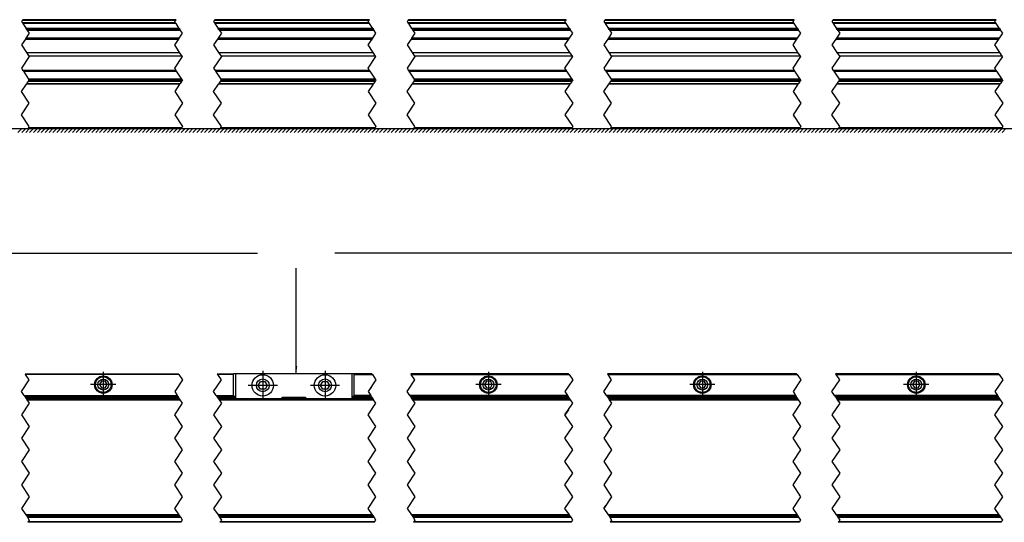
# Model space of a CAD drawing. Header units: inches. Extents: x -381 to 2960, y -418 to 176.
# Tile 14 of 21: x 38 to 291, y -136 to -7. Entities that reach past the tile are written whole.
import ezdxf

# ---------------------------------------------------------------- set-up
doc = ezdxf.new("R2010")
doc.units = ezdxf.units.IN
doc.linetypes.add('DOT_CENTER', pattern=[14, 12, -1, 0, -1])
doc.layers.add('1', color=7, linetype='Continuous')
doc.dimstyles.get("Standard").update_dxf_attribs({"dimtxt": 0.18, "dimasz": 0.18, "dimexe": 0.18, "dimexo": 0.0625, "dimgap": 0.09, "dimtad": 0, "dimtih": 1, "dimtoh": 1, "dimdec": 4, "dimzin": 0, "dimdsep": 46, "dimtxsty": 'Standard', "dimcen": 0.09, "dimadec": 0, "dimazin": 0, "dimtfac": 1, "dimtdec": 4, "dimtofl": 0, "dimtmove": 0, "dimatfit": 3, "dimfxl": 1, "dimtolj": 1, "dimtzin": 0, "dimarcsym": 0})

# ---------------------------------------------------------------- blocks, each defined once
blk = doc.blocks.new('SOPORTE_SV_2040__2', base_point=(-224.5, -34.89))
at = {"color": 2, "linetype": 'DOT_CENTER'}
for p, q in [((39.37, -23.31), (39.75, -22.74)), ((39.76, -22.72), (39.75, -22.74)), ((79.14, -22.74), (78.76, -23.31)), ((79.14, -22.74), (79.15, -22.72)), ((88.76, -23.31), (89.14, -22.74)), ((89.15, -22.72), (89.14, -22.74)), ((128.88, -22.74), (128.5, -23.31)), ((128.88, -22.74), (128.89, -22.72)), ((138.5, -23.31), (138.88, -22.74)), ((138.89, -22.72), (138.88, -22.74)), ((179.47, -22.74), (179.09, -23.31)), ((179.47, -22.74), (179.48, -22.72)), ((189.09, -23.31), (189.47, -22.74)), ((189.48, -22.72), (189.47, -22.74)), ((238.08, -22.74), (237.7, -23.31)), ((238.08, -22.74), (238.09, -22.72)), ((247.7, -23.31), (248.08, -22.74)), ((248.09, -22.72), (248.08, -22.74)), ((289.99, -22.74), (289.61, -23.31)), ((289.99, -22.74), (290, -22.72)), ((37.97, -25.39), (39.24, -23.49)), ((39.37, -23.31), (39.24, -23.49)), ((78.63, -23.49), (77.36, -25.39)), ((78.63, -23.49), (78.76, -23.31)), ((87.36, -25.39), (88.63, -23.49)), ((88.76, -23.31), (88.63, -23.49)), ((128.37, -23.49), (127.1, -25.39)), ((128.37, -23.49), (128.5, -23.31)), ((137.1, -25.39), (138.37, -23.49)), ((138.5, -23.31), (138.37, -23.49)), ((178.96, -23.49), (177.69, -25.39)), ((178.96, -23.49), (179.09, -23.31)), ((187.69, -25.39), (188.96, -23.49)), ((189.09, -23.31), (188.96, -23.49)), ((237.58, -23.49), (236.31, -25.39)), ((237.58, -23.49), (237.7, -23.31)), ((246.31, -25.39), (247.58, -23.49)), ((247.7, -23.31), (247.58, -23.49)), ((289.48, -23.49), (288.21, -25.39)), ((289.48, -23.49), (289.61, -23.31)), ((39.97, -28.39), (37.97, -25.39)), ((77.36, -25.39), (79.36, -28.39)), ((89.36, -28.39), (87.36, -25.39)), ((127.1, -25.39), (129.1, -28.39)), ((139.1, -28.39), (137.1, -25.39)), ((177.69, -25.39), (179.69, -28.39)), ((189.69, -28.39), (187.69, -25.39)), ((236.31, -25.39), (238.31, -28.39)), ((248.31, -28.39), (246.31, -25.39)), ((288.21, -25.39), (290.21, -28.39)), ((37.97, -31.39), (39.97, -28.39)), ((79.36, -28.39), (77.36, -31.39)), ((87.36, -31.39), (89.36, -28.39)), ((129.1, -28.39), (127.1, -31.39)), ((137.1, -31.39), (139.1, -28.39)), ((179.69, -28.39), (177.69, -31.39)), ((187.69, -31.39), (189.69, -28.39)), ((238.31, -28.39), (236.31, -31.39)), ((246.31, -31.39), (248.31, -28.39)), ((290.21, -28.39), (288.21, -31.39)), ((39.97, -34.39), (37.97, -31.39)), ((77.36, -31.39), (77.7, -31.89)), ((77.36, -31.39), (79.36, -34.39)), ((89.36, -34.39), (87.36, -31.39)), ((127.1, -31.39), (129.1, -34.39)), ((127.1, -31.39), (127.26, -31.64)), ((127.26, -31.64), (127.31, -31.7)), ((139.1, -34.39), (137.1, -31.39)), ((177.69, -31.39), (179.69, -34.39)), ((177.69, -31.39), (178.03, -31.89)), ((189.69, -34.39), (187.69, -31.39)), ((236.31, -31.39), (238.31, -34.39)), ((236.31, -31.39), (236.64, -31.89)), ((248.31, -34.39), (246.31, -31.39)), ((288.21, -31.39), (290.21, -34.39)), ((39.77, -34.69), (39.64, -34.89)), ((39.77, -34.69), (39.97, -34.39)), ((79.03, -34.89), (79.16, -34.69)), ((79.36, -34.39), (79.16, -34.69)), ((89.16, -34.69), (89.03, -34.89)), ((89.16, -34.69), (89.36, -34.39)), ((128.77, -34.89), (128.9, -34.69)), ((129.1, -34.39), (128.9, -34.69)), ((138.9, -34.69), (138.77, -34.89)), ((138.9, -34.69), (139.1, -34.39)), ((179.36, -34.89), (179.49, -34.69)), ((179.69, -34.39), (179.49, -34.69)), ((189.49, -34.69), (189.36, -34.89)), ((189.49, -34.69), (189.69, -34.39)), ((237.98, -34.89), (238.11, -34.69)), ((238.31, -34.39), (238.11, -34.69)), ((248.11, -34.69), (247.98, -34.89)), ((248.11, -34.69), (248.31, -34.39)), ((289.88, -34.89), (290.01, -34.69)), ((290.21, -34.39), (290.01, -34.69))]:
    blk.add_line(p, q, dxfattribs=at)
at = {"color": 7, "linetype": 'Continuous'}
for p, q in [((79.14, -22.74), (39.75, -22.74)), ((79.15, -22.72), (39.76, -22.72)), ((128.88, -22.74), (89.14, -22.74)), ((128.89, -22.72), (89.15, -22.72)), ((179.47, -22.74), (138.88, -22.74)), ((179.48, -22.72), (138.89, -22.72)), ((238.08, -22.74), (189.47, -22.74)), ((238.09, -22.72), (189.48, -22.72)), ((289.99, -22.74), (248.08, -22.74)), ((290, -22.72), (248.09, -22.72)), ((78.63, -23.49), (39.24, -23.49)), ((39.37, -23.31), (78.76, -23.31)), ((128.37, -23.49), (88.63, -23.49)), ((88.76, -23.31), (128.5, -23.31)), ((178.96, -23.49), (138.37, -23.49)), ((138.5, -23.31), (179.09, -23.31)), ((237.58, -23.49), (188.96, -23.49)), ((189.09, -23.31), (237.7, -23.31)), ((289.48, -23.49), (247.58, -23.49)), ((247.7, -23.31), (289.61, -23.31)), ((79.03, -34.89), (39.64, -34.89)), ((79.16, -34.69), (39.77, -34.69)), ((128.77, -34.89), (89.03, -34.89)), ((128.9, -34.69), (89.16, -34.69)), ((179.36, -34.89), (138.77, -34.89)), ((179.49, -34.69), (138.9, -34.69)), ((237.98, -34.89), (189.36, -34.89)), ((238.11, -34.69), (189.49, -34.69)), ((289.88, -34.89), (247.98, -34.89)), ((290.01, -34.69), (248.11, -34.69))]:
    blk.add_line(p, q, dxfattribs=at)
blk = doc.blocks.new('PERFIL_SV_2040__3', base_point=(-228, -24.64))
at = {"color": 2, "linetype": 'DOT_CENTER'}
for p, q in [((38.24, -6.99), (37.97, -7.39)), ((37.97, -7.39), (38.19, -7.72)), ((38.31, -6.89), (38.24, -6.99)), ((77.36, -7.39), (77.63, -6.99)), ((77.58, -7.72), (77.36, -7.39)), ((77.63, -6.99), (77.7, -6.89)), ((87.63, -6.99), (87.36, -7.39)), ((87.36, -7.39), (87.58, -7.72)), ((87.7, -6.89), (87.63, -6.99)), ((127.1, -7.39), (127.37, -6.99)), ((127.32, -7.72), (127.1, -7.39)), ((127.37, -6.99), (127.44, -6.89)), ((137.37, -6.99), (137.1, -7.39)), ((137.1, -7.39), (137.32, -7.72)), ((137.44, -6.89), (137.37, -6.99)), ((177.69, -7.39), (177.96, -6.99)), ((177.91, -7.72), (177.69, -7.39)), ((177.96, -6.99), (178.03, -6.89)), ((187.96, -6.99), (187.69, -7.39)), ((187.69, -7.39), (187.91, -7.72)), ((188.03, -6.89), (187.96, -6.99)), ((236.31, -7.39), (236.58, -6.99)), ((236.52, -7.72), (236.31, -7.39)), ((236.58, -6.99), (236.64, -6.89)), ((246.58, -6.99), (246.31, -7.39)), ((246.31, -7.39), (246.52, -7.72)), ((246.64, -6.89), (246.58, -6.99)), ((288.21, -7.39), (288.48, -6.99)), ((288.43, -7.72), (288.21, -7.39)), ((288.48, -6.99), (288.55, -6.89)), ((38.19, -7.72), (38.31, -7.9)), ((38.31, -7.9), (39.14, -9.15)), ((39.33, -9.44), (39.14, -9.15)), ((39.33, -9.44), (39.47, -9.64)), ((39.47, -9.64), (39.97, -10.39)), ((77.7, -7.9), (77.58, -7.72)), ((78.53, -9.15), (77.7, -7.9)), ((78.53, -9.15), (78.72, -9.44)), ((78.86, -9.64), (78.72, -9.44)), ((79.36, -10.39), (78.86, -9.64)), ((87.58, -7.72), (87.7, -7.9)), ((87.7, -7.9), (88.53, -9.15)), ((88.72, -9.44), (88.53, -9.15)), ((88.72, -9.44), (88.86, -9.64)), ((88.86, -9.64), (89.36, -10.39)), ((127.44, -7.9), (127.32, -7.72)), ((128.27, -9.15), (127.44, -7.9)), ((128.27, -9.15), (128.46, -9.44)), ((128.6, -9.64), (128.46, -9.44)), ((129.1, -10.39), (128.6, -9.64)), ((137.32, -7.72), (137.44, -7.9)), ((137.44, -7.9), (138.27, -9.15)), ((138.46, -9.44), (138.27, -9.15)), ((138.46, -9.44), (138.6, -9.64)), ((138.6, -9.64), (139.1, -10.39)), ((178.03, -7.9), (177.91, -7.72)), ((178.87, -9.15), (178.03, -7.9)), ((178.87, -9.15), (179.06, -9.44)), ((179.19, -9.64), (179.06, -9.44)), ((179.69, -10.39), (179.19, -9.64)), ((187.91, -7.72), (188.03, -7.9)), ((188.03, -7.9), (188.87, -9.15)), ((189.06, -9.44), (188.87, -9.15)), ((189.06, -9.44), (189.19, -9.64)), ((189.19, -9.64), (189.69, -10.39)), ((236.65, -7.9), (236.52, -7.72)), ((237.48, -9.15), (236.65, -7.9)), ((237.48, -9.15), (237.67, -9.44)), ((237.8, -9.64), (237.67, -9.44)), ((238.31, -10.39), (237.8, -9.64)), ((246.52, -7.72), (246.65, -7.9)), ((246.65, -7.9), (247.48, -9.15)), ((247.67, -9.44), (247.48, -9.15)), ((247.67, -9.44), (247.8, -9.64)), ((247.8, -9.64), (248.31, -10.39)), ((288.55, -7.9), (288.43, -7.72)), ((289.39, -9.15), (288.55, -7.9)), ((289.39, -9.15), (289.58, -9.44)), ((289.71, -9.64), (289.58, -9.44)), ((290.21, -10.39), (289.71, -9.64)), ((39, -11.86), (37.97, -13.39)), ((39.13, -11.66), (39, -11.86)), ((39.97, -10.39), (39.13, -11.66)), ((77.36, -13.39), (78.38, -11.86)), ((78.38, -11.86), (78.52, -11.66)), ((78.52, -11.66), (79.36, -10.39)), ((88.38, -11.86), (87.36, -13.39)), ((88.52, -11.66), (88.38, -11.86)), ((89.36, -10.39), (88.52, -11.66)), ((127.1, -13.39), (128.13, -11.86)), ((128.13, -11.86), (128.26, -11.66)), ((128.26, -11.66), (129.1, -10.39)), ((138.13, -11.86), (137.1, -13.39)), ((138.26, -11.66), (138.13, -11.86)), ((139.1, -10.39), (138.26, -11.66)), ((177.69, -13.39), (178.72, -11.86)), ((178.72, -11.86), (178.85, -11.66)), ((178.85, -11.66), (179.69, -10.39)), ((188.72, -11.86), (187.69, -13.39)), ((188.85, -11.66), (188.72, -11.86)), ((189.69, -10.39), (188.85, -11.66)), ((236.31, -13.39), (237.33, -11.86)), ((237.33, -11.86), (237.46, -11.66)), ((237.46, -11.66), (238.31, -10.39)), ((247.33, -11.86), (246.31, -13.39)), ((247.46, -11.66), (247.33, -11.86)), ((248.31, -10.39), (247.46, -11.66)), ((288.21, -13.39), (289.24, -11.86)), ((289.24, -11.86), (289.37, -11.66)), ((289.37, -11.66), (290.21, -10.39)), ((37.97, -13.39), (39.24, -15.29)), ((78.63, -15.29), (77.36, -13.39)), ((87.36, -13.39), (88.63, -15.29)), ((128.37, -15.29), (127.1, -13.39)), ((137.1, -13.39), (138.37, -15.29)), ((178.96, -15.29), (177.69, -13.39)), ((187.69, -13.39), (188.96, -15.29)), ((237.57, -15.29), (236.31, -13.39)), ((246.31, -13.39), (247.57, -15.29)), ((289.48, -15.29), (288.21, -13.39)), ((39.97, -16.39), (37.97, -19.39)), ((39.24, -15.29), (39.88, -16.26)), ((39.88, -16.26), (39.97, -16.39)), ((77.36, -19.39), (79.36, -16.39)), ((79.27, -16.26), (78.63, -15.29)), ((79.36, -16.39), (79.27, -16.26)), ((89.36, -16.39), (87.36, -19.39)), ((88.63, -15.29), (89.27, -16.26)), ((89.27, -16.26), (89.36, -16.39)), ((127.1, -19.39), (129.1, -16.39)), ((129.01, -16.26), (128.37, -15.29)), ((129.1, -16.39), (129.01, -16.26)), ((139.1, -16.39), (137.1, -19.39)), ((138.37, -15.29), (139.01, -16.26)), ((139.01, -16.26), (139.1, -16.39)), ((177.69, -19.39), (179.69, -16.39)), ((179.6, -16.26), (178.96, -15.29)), ((179.69, -16.39), (179.6, -16.26)), ((189.69, -16.39), (187.69, -19.39)), ((188.96, -15.29), (189.6, -16.26)), ((189.6, -16.26), (189.69, -16.39)), ((236.31, -19.39), (238.31, -16.39)), ((238.22, -16.26), (237.57, -15.29)), ((238.31, -16.39), (238.22, -16.26)), ((248.31, -16.39), (246.31, -19.39)), ((247.57, -15.29), (248.22, -16.26)), ((248.22, -16.26), (248.31, -16.39)), ((288.21, -19.39), (290.21, -16.39)), ((290.12, -16.26), (289.48, -15.29)), ((290.21, -16.39), (290.12, -16.26)), ((37.97, -19.39), (38.33, -19.93)), ((38.33, -19.93), (38.46, -20.13)), ((38.46, -20.13), (39.81, -22.15)), ((77.72, -19.93), (77.36, -19.39)), ((77.85, -20.13), (77.72, -19.93)), ((79.2, -22.15), (77.85, -20.13)), ((87.36, -19.39), (87.72, -19.93)), ((87.72, -19.93), (87.85, -20.13)), ((87.85, -20.13), (89.2, -22.15)), ((127.46, -19.93), (127.1, -19.39)), ((127.59, -20.13), (127.46, -19.93)), ((128.94, -22.15), (127.59, -20.13)), ((137.1, -19.39), (137.46, -19.93)), ((137.46, -19.93), (137.59, -20.13)), ((137.59, -20.13), (138.94, -22.15)), ((178.05, -19.93), (177.69, -19.39)), ((178.18, -20.13), (178.05, -19.93)), ((179.53, -22.15), (178.18, -20.13)), ((187.69, -19.39), (188.05, -19.93)), ((188.05, -19.93), (188.18, -20.13)), ((188.18, -20.13), (189.53, -22.15)), ((236.66, -19.93), (236.31, -19.39)), ((236.8, -20.13), (236.66, -19.93)), ((238.15, -22.15), (236.8, -20.13)), ((246.31, -19.39), (246.66, -19.93)), ((246.66, -19.93), (246.8, -20.13)), ((246.8, -20.13), (248.15, -22.15)), ((288.57, -19.93), (288.21, -19.39)), ((288.7, -20.13), (288.57, -19.93)), ((290.05, -22.15), (288.7, -20.13)), ((39.81, -22.64), (39.76, -22.72)), ((39.81, -22.15), (39.95, -22.35)), ((39.81, -22.64), (39.97, -22.39)), ((39.97, -22.39), (39.95, -22.35)), ((79.15, -22.72), (79.2, -22.64)), ((79.33, -22.35), (79.2, -22.15)), ((79.36, -22.39), (79.2, -22.64)), ((79.33, -22.35), (79.36, -22.39)), ((89.2, -22.64), (89.15, -22.72)), ((89.2, -22.15), (89.33, -22.35)), ((89.2, -22.64), (89.36, -22.39)), ((89.36, -22.39), (89.33, -22.35)), ((128.89, -22.72), (128.94, -22.64)), ((129.07, -22.35), (128.94, -22.15)), ((129.1, -22.39), (128.94, -22.64)), ((129.07, -22.35), (129.1, -22.39)), ((138.94, -22.64), (138.89, -22.72)), ((138.94, -22.15), (139.07, -22.35)), ((138.94, -22.64), (139.1, -22.39)), ((139.1, -22.39), (139.07, -22.35)), ((179.48, -22.72), (179.53, -22.64)), ((179.67, -22.35), (179.53, -22.15)), ((179.69, -22.39), (179.53, -22.64)), ((179.67, -22.35), (179.69, -22.39)), ((189.53, -22.64), (189.48, -22.72)), ((189.53, -22.15), (189.67, -22.35)), ((189.53, -22.64), (189.69, -22.39)), ((189.69, -22.39), (189.67, -22.35)), ((238.09, -22.72), (238.15, -22.64)), ((238.28, -22.35), (238.15, -22.15)), ((238.31, -22.39), (238.15, -22.64)), ((238.28, -22.35), (238.31, -22.39)), ((248.15, -22.64), (248.09, -22.72)), ((248.15, -22.15), (248.28, -22.35)), ((248.15, -22.64), (248.31, -22.39)), ((248.31, -22.39), (248.28, -22.35)), ((290, -22.72), (290.05, -22.64)), ((290.19, -22.35), (290.05, -22.15)), ((290.21, -22.39), (290.05, -22.64)), ((290.19, -22.35), (290.21, -22.39))]:
    blk.add_line(p, q, dxfattribs=at)
at = {"color": 7, "linetype": 'Continuous'}
for p, q in [((38.24, -6.99), (77.63, -6.99)), ((77.7, -6.89), (38.31, -6.89)), ((87.63, -6.99), (127.37, -6.99)), ((127.44, -6.89), (87.7, -6.89)), ((137.37, -6.99), (177.96, -6.99)), ((178.03, -6.89), (137.44, -6.89)), ((187.96, -6.99), (236.58, -6.99)), ((236.64, -6.89), (188.03, -6.89)), ((246.58, -6.99), (288.48, -6.99)), ((288.55, -6.89), (246.64, -6.89)), ((77.58, -7.72), (38.19, -7.72)), ((77.7, -7.9), (38.31, -7.9)), ((78.53, -9.15), (39.14, -9.15)), ((39.33, -9.44), (78.72, -9.44)), ((78.86, -9.64), (39.47, -9.64)), ((127.32, -7.72), (87.58, -7.72)), ((127.44, -7.9), (87.7, -7.9)), ((128.27, -9.15), (88.53, -9.15)), ((88.72, -9.44), (128.46, -9.44)), ((128.6, -9.64), (88.86, -9.64)), ((177.91, -7.72), (137.32, -7.72)), ((178.03, -7.9), (137.44, -7.9)), ((178.87, -9.15), (138.27, -9.15)), ((138.46, -9.44), (179.06, -9.44)), ((179.19, -9.64), (138.6, -9.64)), ((236.52, -7.72), (187.91, -7.72)), ((236.65, -7.9), (188.03, -7.9)), ((237.48, -9.15), (188.87, -9.15)), ((189.06, -9.44), (237.67, -9.44)), ((237.8, -9.64), (189.19, -9.64)), ((288.43, -7.72), (246.52, -7.72)), ((288.55, -7.9), (246.65, -7.9)), ((289.39, -9.15), (247.48, -9.15)), ((247.67, -9.44), (289.58, -9.44)), ((289.71, -9.64), (247.8, -9.64)), ((39, -11.86), (78.38, -11.86)), ((78.52, -11.66), (39.13, -11.66)), ((88.38, -11.86), (128.13, -11.86)), ((128.26, -11.66), (88.52, -11.66)), ((138.13, -11.86), (178.72, -11.86)), ((178.85, -11.66), (138.26, -11.66)), ((188.72, -11.86), (237.33, -11.86)), ((237.46, -11.66), (188.85, -11.66)), ((247.33, -11.86), (289.24, -11.86)), ((289.37, -11.66), (247.46, -11.66)), ((39.24, -15.29), (78.63, -15.29)), ((79.27, -16.26), (39.88, -16.26)), ((88.63, -15.29), (128.37, -15.29)), ((129.01, -16.26), (89.27, -16.26)), ((138.37, -15.29), (178.96, -15.29)), ((179.6, -16.26), (139.01, -16.26)), ((188.96, -15.29), (237.57, -15.29)), ((238.22, -16.26), (189.6, -16.26)), ((247.57, -15.29), (289.48, -15.29)), ((290.12, -16.26), (248.22, -16.26)), ((77.72, -19.93), (38.33, -19.93)), ((38.46, -20.13), (77.85, -20.13)), ((127.46, -19.93), (87.72, -19.93)), ((87.85, -20.13), (127.59, -20.13)), ((178.05, -19.93), (137.46, -19.93)), ((137.59, -20.13), (178.18, -20.13)), ((236.66, -19.93), (188.05, -19.93)), ((188.18, -20.13), (236.8, -20.13)), ((288.57, -19.93), (246.66, -19.93)), ((246.8, -20.13), (288.7, -20.13)), ((79.2, -22.15), (39.81, -22.15)), ((39.81, -22.64), (79.2, -22.64)), ((79.33, -22.35), (39.95, -22.35)), ((128.94, -22.15), (89.2, -22.15)), ((89.2, -22.64), (128.94, -22.64)), ((129.07, -22.35), (89.33, -22.35)), ((179.53, -22.15), (138.94, -22.15)), ((138.94, -22.64), (179.53, -22.64)), ((179.67, -22.35), (139.07, -22.35)), ((238.15, -22.15), (189.53, -22.15)), ((189.53, -22.64), (238.15, -22.64)), ((238.28, -22.35), (189.67, -22.35)), ((290.05, -22.15), (248.15, -22.15)), ((248.15, -22.64), (290.05, -22.64)), ((290.19, -22.35), (248.28, -22.35))]:
    blk.add_line(p, q, dxfattribs=at)
blk = doc.blocks.new('REGLA_SV_2040__5', base_point=(-228, -34.89))
for name, p in [('PERFIL_SV_2040__3', (-228, -24.64)), ('SOPORTE_SV_2040__2', (-224.5, -34.89))]:
    blk.add_blockref(name, p)
blk = doc.blocks.new('Inferior1', base_point=(-87, -20.895))
at = {"layer": '1', "color": 7, "linetype": 'Continuous'}
for p, q in [((-232.788, -34.895), (431.212, -34.895)), ((38.046, -34.895), (37.046, -35.895)), ((39.046, -34.895), (38.046, -35.895)), ((40.046, -34.895), (39.046, -35.895)), ((41.046, -34.895), (40.046, -35.895)), ((42.046, -34.895), (41.046, -35.895)), ((43.046, -34.895), (42.046, -35.895)), ((44.046, -34.895), (43.046, -35.895)), ((45.046, -34.895), (44.046, -35.895)), ((46.046, -34.895), (45.046, -35.895)), ((47.046, -34.895), (46.046, -35.895)), ((48.046, -34.895), (47.046, -35.895)), ((49.046, -34.895), (48.046, -35.895)), ((50.046, -34.895), (49.046, -35.895)), ((51.046, -34.895), (50.046, -35.895)), ((52.046, -34.895), (51.046, -35.895)), ((53.046, -34.895), (52.046, -35.895)), ((54.046, -34.895), (53.046, -35.895)), ((55.046, -34.895), (54.046, -35.895)), ((56.046, -34.895), (55.046, -35.895)), ((57.046, -34.895), (56.046, -35.895)), ((58.046, -34.895), (57.046, -35.895)), ((59.046, -34.895), (58.046, -35.895)), ((60.046, -34.895), (59.046, -35.895)), ((61.046, -34.895), (60.046, -35.895)), ((62.046, -34.895), (61.046, -35.895)), ((63.046, -34.895), (62.046, -35.895)), ((64.046, -34.895), (63.046, -35.895)), ((65.046, -34.895), (64.046, -35.895)), ((66.046, -34.895), (65.046, -35.895)), ((67.046, -34.895), (66.046, -35.895)), ((68.046, -34.895), (67.046, -35.895)), ((69.046, -34.895), (68.046, -35.895)), ((70.046, -34.895), (69.046, -35.895)), ((71.046, -34.895), (70.046, -35.895)), ((72.046, -34.895), (71.046, -35.895)), ((73.046, -34.895), (72.046, -35.895)), ((74.046, -34.895), (73.046, -35.895)), ((75.046, -34.895), (74.046, -35.895)), ((76.046, -34.895), (75.046, -35.895)), ((77.046, -34.895), (76.046, -35.895)), ((78.046, -34.895), (77.046, -35.895)), ((79.046, -34.895), (78.046, -35.895)), ((80.046, -34.895), (79.046, -35.895)), ((81.046, -34.895), (80.046, -35.895)), ((82.046, -34.895), (81.046, -35.895)), ((83.046, -34.895), (82.046, -35.895)), ((84.046, -34.895), (83.046, -35.895)), ((85.046, -34.895), (84.046, -35.895)), ((86.046, -34.895), (85.046, -35.895)), ((87.046, -34.895), (86.046, -35.895)), ((88.046, -34.895), (87.046, -35.895)), ((89.046, -34.895), (88.046, -35.895)), ((90.046, -34.895), (89.046, -35.895)), ((91.046, -34.895), (90.046, -35.895)), ((92.046, -34.895), (91.046, -35.895)), ((93.046, -34.895), (92.046, -35.895)), ((94.046, -34.895), (93.046, -35.895)), ((95.046, -34.895), (94.046, -35.895)), ((96.046, -34.895), (95.046, -35.895)), ((97.046, -34.895), (96.046, -35.895)), ((98.046, -34.895), (97.046, -35.895)), ((99.046, -34.895), (98.046, -35.895)), ((100.046, -34.895), (99.046, -35.895)), ((101.046, -34.895), (100.046, -35.895)), ((102.046, -34.895), (101.046, -35.895)), ((103.046, -34.895), (102.046, -35.895)), ((104.046, -34.895), (103.046, -35.895)), ((105.046, -34.895), (104.046, -35.895)), ((106.046, -34.895), (105.046, -35.895)), ((107.046, -34.895), (106.046, -35.895)), ((108.046, -34.895), (107.046, -35.895)), ((109.046, -34.895), (108.046, -35.895)), ((110.046, -34.895), (109.046, -35.895)), ((111.046, -34.895), (110.046, -35.895)), ((112.046, -34.895), (111.046, -35.895)), ((113.046, -34.895), (112.046, -35.895)), ((114.046, -34.895), (113.046, -35.895)), ((115.046, -34.895), (114.046, -35.895)), ((116.046, -34.895), (115.046, -35.895)), ((117.046, -34.895), (116.046, -35.895)), ((118.046, -34.895), (117.046, -35.895)), ((119.046, -34.895), (118.046, -35.895)), ((120.046, -34.895), (119.046, -35.895)), ((121.046, -34.895), (120.046, -35.895)), ((122.046, -34.895), (121.046, -35.895)), ((123.046, -34.895), (122.046, -35.895)), ((124.046, -34.895), (123.046, -35.895)), ((125.046, -34.895), (124.046, -35.895)), ((126.046, -34.895), (125.046, -35.895)), ((127.046, -34.895), (126.046, -35.895)), ((128.046, -34.895), (127.046, -35.895)), ((129.046, -34.895), (128.046, -35.895)), ((130.046, -34.895), (129.046, -35.895)), ((131.046, -34.895), (130.046, -35.895)), ((132.046, -34.895), (131.046, -35.895)), ((133.046, -34.895), (132.046, -35.895)), ((134.046, -34.895), (133.046, -35.895)), ((135.046, -34.895), (134.046, -35.895)), ((136.046, -34.895), (135.046, -35.895)), ((137.046, -34.895), (136.046, -35.895)), ((138.046, -34.895), (137.046, -35.895)), ((139.046, -34.895), (138.046, -35.895)), ((140.046, -34.895), (139.046, -35.895)), ((141.046, -34.895), (140.046, -35.895)), ((142.046, -34.895), (141.046, -35.895)), ((143.046, -34.895), (142.046, -35.895)), ((144.046, -34.895), (143.046, -35.895)), ((145.046, -34.895), (144.046, -35.895)), ((146.046, -34.895), (145.046, -35.895)), ((147.046, -34.895), (146.046, -35.895)), ((148.046, -34.895), (147.046, -35.895)), ((149.046, -34.895), (148.046, -35.895)), ((150.046, -34.895), (149.046, -35.895)), ((151.046, -34.895), (150.046, -35.895)), ((152.046, -34.895), (151.046, -35.895)), ((153.046, -34.895), (152.046, -35.895)), ((154.046, -34.895), (153.046, -35.895)), ((155.046, -34.895), (154.046, -35.895)), ((156.046, -34.895), (155.046, -35.895)), ((157.046, -34.895), (156.046, -35.895)), ((158.046, -34.895), (157.046, -35.895)), ((159.046, -34.895), (158.046, -35.895)), ((160.046, -34.895), (159.046, -35.895)), ((161.046, -34.895), (160.046, -35.895)), ((162.046, -34.895), (161.046, -35.895)), ((163.046, -34.895), (162.046, -35.895)), ((164.046, -34.895), (163.046, -35.895)), ((165.046, -34.895), (164.046, -35.895)), ((166.046, -34.895), (165.046, -35.895)), ((167.046, -34.895), (166.046, -35.895)), ((168.046, -34.895), (167.046, -35.895)), ((169.046, -34.895), (168.046, -35.895)), ((170.046, -34.895), (169.046, -35.895)), ((171.046, -34.895), (170.046, -35.895)), ((172.046, -34.895), (171.046, -35.895)), ((173.046, -34.895), (172.046, -35.895)), ((174.046, -34.895), (173.046, -35.895)), ((175.046, -34.895), (174.046, -35.895)), ((176.046, -34.895), (175.046, -35.895)), ((177.046, -34.895), (176.046, -35.895)), ((178.046, -34.895), (177.046, -35.895)), ((179.046, -34.895), (178.046, -35.895)), ((180.046, -34.895), (179.046, -35.895)), ((181.046, -34.895), (180.046, -35.895)), ((182.046, -34.895), (181.046, -35.895)), ((183.046, -34.895), (182.046, -35.895)), ((184.046, -34.895), (183.046, -35.895)), ((185.046, -34.895), (184.046, -35.895)), ((186.046, -34.895), (185.046, -35.895)), ((187.046, -34.895), (186.046, -35.895)), ((188.046, -34.895), (187.046, -35.895)), ((189.046, -34.895), (188.046, -35.895)), ((190.046, -34.895), (189.046, -35.895)), ((191.046, -34.895), (190.046, -35.895)), ((192.046, -34.895), (191.046, -35.895)), ((193.046, -34.895), (192.046, -35.895)), ((194.046, -34.895), (193.046, -35.895)), ((195.046, -34.895), (194.046, -35.895)), ((196.046, -34.895), (195.046, -35.895)), ((197.046, -34.895), (196.046, -35.895)), ((198.046, -34.895), (197.046, -35.895)), ((199.046, -34.895), (198.046, -35.895)), ((200.046, -34.895), (199.046, -35.895)), ((201.046, -34.895), (200.046, -35.895)), ((202.046, -34.895), (201.046, -35.895)), ((203.046, -34.895), (202.046, -35.895)), ((204.046, -34.895), (203.046, -35.895)), ((205.046, -34.895), (204.046, -35.895)), ((206.046, -34.895), (205.046, -35.895)), ((207.046, -34.895), (206.046, -35.895)), ((208.046, -34.895), (207.046, -35.895)), ((209.046, -34.895), (208.046, -35.895)), ((210.046, -34.895), (209.046, -35.895)), ((211.046, -34.895), (210.046, -35.895)), ((212.046, -34.895), (211.046, -35.895)), ((213.046, -34.895), (212.046, -35.895)), ((214.046, -34.895), (213.046, -35.895)), ((215.046, -34.895), (214.046, -35.895)), ((216.046, -34.895), (215.046, -35.895)), ((217.046, -34.895), (216.046, -35.895)), ((218.046, -34.895), (217.046, -35.895)), ((219.046, -34.895), (218.046, -35.895)), ((220.046, -34.895), (219.046, -35.895)), ((221.046, -34.895), (220.046, -35.895)), ((222.046, -34.895), (221.046, -35.895)), ((223.046, -34.895), (222.046, -35.895)), ((224.046, -34.895), (223.046, -35.895)), ((225.046, -34.895), (224.046, -35.895)), ((226.046, -34.895), (225.046, -35.895)), ((227.046, -34.895), (226.046, -35.895)), ((228.046, -34.895), (227.046, -35.895)), ((229.046, -34.895), (228.046, -35.895)), ((230.046, -34.895), (229.046, -35.895)), ((231.046, -34.895), (230.046, -35.895)), ((232.046, -34.895), (231.046, -35.895)), ((233.046, -34.895), (232.046, -35.895)), ((234.046, -34.895), (233.046, -35.895)), ((235.046, -34.895), (234.046, -35.895)), ((236.046, -34.895), (235.046, -35.895)), ((237.046, -34.895), (236.046, -35.895)), ((238.046, -34.895), (237.046, -35.895)), ((239.046, -34.895), (238.046, -35.895)), ((240.046, -34.895), (239.046, -35.895)), ((241.046, -34.895), (240.046, -35.895)), ((242.046, -34.895), (241.046, -35.895)), ((243.046, -34.895), (242.046, -35.895)), ((244.046, -34.895), (243.046, -35.895)), ((245.046, -34.895), (244.046, -35.895)), ((246.046, -34.895), (245.046, -35.895)), ((247.046, -34.895), (246.046, -35.895)), ((248.046, -34.895), (247.046, -35.895)), ((249.046, -34.895), (248.046, -35.895)), ((250.046, -34.895), (249.046, -35.895)), ((251.046, -34.895), (250.046, -35.895)), ((252.046, -34.895), (251.046, -35.895)), ((253.046, -34.895), (252.046, -35.895)), ((254.046, -34.895), (253.046, -35.895)), ((255.046, -34.895), (254.046, -35.895)), ((256.046, -34.895), (255.046, -35.895)), ((257.046, -34.895), (256.046, -35.895)), ((258.046, -34.895), (257.046, -35.895)), ((259.046, -34.895), (258.046, -35.895)), ((260.046, -34.895), (259.046, -35.895)), ((261.046, -34.895), (260.046, -35.895)), ((262.046, -34.895), (261.046, -35.895)), ((263.046, -34.895), (262.046, -35.895)), ((264.046, -34.895), (263.046, -35.895)), ((265.046, -34.895), (264.046, -35.895)), ((266.046, -34.895), (265.046, -35.895)), ((267.046, -34.895), (266.046, -35.895)), ((268.046, -34.895), (267.046, -35.895)), ((269.046, -34.895), (268.046, -35.895)), ((270.046, -34.895), (269.046, -35.895)), ((271.046, -34.895), (270.046, -35.895)), ((272.046, -34.895), (271.046, -35.895)), ((273.046, -34.895), (272.046, -35.895)), ((274.046, -34.895), (273.046, -35.895)), ((275.046, -34.895), (274.046, -35.895)), ((276.046, -34.895), (275.046, -35.895)), ((277.046, -34.895), (276.046, -35.895)), ((278.046, -34.895), (277.046, -35.895)), ((279.046, -34.895), (278.046, -35.895)), ((280.046, -34.895), (279.046, -35.895)), ((281.046, -34.895), (280.046, -35.895)), ((282.046, -34.895), (281.046, -35.895)), ((283.046, -34.895), (282.046, -35.895)), ((284.046, -34.895), (283.046, -35.895)), ((285.046, -34.895), (284.046, -35.895)), ((286.046, -34.895), (285.046, -35.895)), ((287.046, -34.895), (286.046, -35.895)), ((288.046, -34.895), (287.046, -35.895)), ((289.046, -34.895), (288.046, -35.895)), ((290.046, -34.895), (289.046, -35.895)), ((291.046, -34.895), (290.046, -35.895))]:
    blk.add_line(p, q, dxfattribs=at)
blk.add_blockref('REGLA_SV_2040__5', (-228, -34.895))
blk = doc.blocks.new('SOPORTE_SV_2040__44', base_point=(-224.5, -132.5))
at = {"color": 2, "linetype": 'DOT_CENTER'}
for p, q in [((38.9, -97.89), (39.04, -98.09)), ((39.97, -99.5), (39.04, -98.09)), ((78.43, -98.09), (78.29, -97.89)), ((78.43, -98.09), (79.36, -99.5)), ((88.29, -97.89), (88.43, -98.09)), ((89.36, -99.5), (88.43, -98.09)), ((128.17, -98.09), (128.03, -97.89)), ((128.17, -98.09), (129.1, -99.5)), ((138.03, -97.89), (138.17, -98.09)), ((139.1, -99.5), (138.17, -98.09)), ((178.76, -98.09), (178.62, -97.89)), ((178.76, -98.09), (179.69, -99.5)), ((188.62, -97.89), (188.76, -98.09)), ((189.69, -99.5), (188.76, -98.09)), ((237.37, -98.09), (237.24, -97.89)), ((237.37, -98.09), (238.31, -99.5)), ((247.24, -97.89), (247.37, -98.09)), ((248.31, -99.5), (247.37, -98.09)), ((289.28, -98.09), (289.14, -97.89)), ((289.28, -98.09), (290.21, -99.5)), ((37.97, -102.5), (39.97, -99.5)), ((79.36, -99.5), (77.36, -102.5)), ((87.36, -102.5), (89.36, -99.5)), ((129.1, -99.5), (127.1, -102.5)), ((137.1, -102.5), (139.1, -99.5)), ((179.69, -99.5), (177.69, -102.5)), ((187.69, -102.5), (189.69, -99.5)), ((238.31, -99.5), (236.31, -102.5)), ((246.31, -102.5), (248.31, -99.5)), ((290.21, -99.5), (288.21, -102.5)), ((38.64, -103.49), (37.97, -102.5)), ((38.64, -103.49), (38.77, -103.7)), ((38.82, -103.77), (38.77, -103.7)), ((38.9, -103.89), (38.82, -103.77)), ((77.36, -102.5), (78.03, -103.49)), ((78.16, -103.7), (78.03, -103.49)), ((78.16, -103.7), (78.21, -103.77)), ((78.21, -103.77), (78.29, -103.89)), ((88.03, -103.49), (87.36, -102.5)), ((88.03, -103.49), (88.16, -103.7)), ((88.21, -103.77), (88.16, -103.7)), ((88.29, -103.89), (88.21, -103.77)), ((127.1, -102.5), (127.77, -103.49)), ((127.83, -101.41), (127.57, -101.8)), ((127.9, -103.7), (127.77, -103.49)), ((127.9, -103.7), (127.95, -103.77)), ((127.95, -103.77), (128.03, -103.89)), ((137.77, -103.49), (137.1, -102.5)), ((137.77, -103.49), (137.9, -103.7)), ((137.95, -103.77), (137.9, -103.7)), ((138.03, -103.89), (137.95, -103.77)), ((177.69, -102.5), (178.36, -103.49)), ((178.49, -103.7), (178.36, -103.49)), ((178.49, -103.7), (178.54, -103.77)), ((178.54, -103.77), (178.62, -103.89)), ((188.36, -103.49), (187.69, -102.5)), ((188.36, -103.49), (188.49, -103.7)), ((188.54, -103.77), (188.49, -103.7)), ((188.62, -103.89), (188.54, -103.77)), ((236.31, -102.5), (236.97, -103.49)), ((237.11, -103.7), (236.97, -103.49)), ((237.11, -103.7), (237.16, -103.77)), ((237.16, -103.77), (237.24, -103.89)), ((246.97, -103.49), (246.31, -102.5)), ((246.97, -103.49), (247.11, -103.7)), ((247.16, -103.77), (247.11, -103.7)), ((247.24, -103.89), (247.16, -103.77)), ((288.21, -102.5), (288.88, -103.49)), ((289.01, -103.7), (288.88, -103.49)), ((289.01, -103.7), (289.06, -103.77)), ((289.06, -103.77), (289.14, -103.89)), ((289.08, -107.19), (290.21, -105.5)), ((178.56, -107.19), (177.76, -108.39)), ((236.32, -108.48), (236.38, -108.39)), ((187.69, -132.5), (188.16, -131.79))]:
    blk.add_line(p, q, dxfattribs=at)
at = {"color": 7, "linetype": 'Continuous'}
for p, q in [((38.9, -97.89), (78.29, -97.89)), ((78.43, -98.09), (39.04, -98.09)), ((88.29, -97.89), (92.5, -97.89)), ((92.5, -98.09), (88.43, -98.09)), ((93, -97.89), (92.5, -97.89)), ((92.5, -98.09), (92.5, -97.89)), ((92.5, -103.49), (92.5, -98.09)), ((123, -97.89), (93, -97.89)), ((93, -97.89), (93, -104.39)), ((123, -104.39), (123, -97.89)), ((123.5, -97.89), (123, -97.89)), ((123.5, -98.09), (123.5, -97.89)), ((128.03, -97.89), (123.5, -97.89)), ((123.5, -103.49), (123.5, -98.09)), ((123.5, -98.09), (128.17, -98.09)), ((178.62, -97.89), (138.03, -97.89)), ((138.17, -98.09), (178.76, -98.09)), ((237.24, -97.89), (188.62, -97.89)), ((188.76, -98.09), (237.37, -98.09)), ((289.14, -97.89), (247.24, -97.89)), ((247.37, -98.09), (289.28, -98.09)), ((58.5, -99.83), (58, -100.69)), ((58, -100.69), (58.5, -101.56)), ((59.5, -99.83), (58.5, -99.83)), ((60, -100.69), (59.5, -99.83)), ((59.5, -101.56), (60, -100.69)), ((98.85, -100.89), (99.43, -99.89)), ((99.43, -101.89), (98.85, -100.89)), ((99.43, -99.89), (100.57, -99.89)), ((100.57, -99.89), (101.15, -100.89)), ((101.15, -100.89), (100.58, -101.89)), ((114.85, -100.89), (115.43, -99.89)), ((115.43, -101.89), (114.85, -100.89)), ((115.43, -99.89), (116.57, -99.89)), ((116.57, -99.89), (117.15, -100.89)), ((117.15, -100.89), (116.58, -101.89)), ((157.5, -99.83), (157, -100.69)), ((157, -100.69), (157.5, -101.56)), ((158.5, -99.83), (157.5, -99.83)), ((159, -100.69), (158.5, -99.83)), ((158.5, -101.56), (159, -100.69)), ((212.5, -99.83), (212, -100.69)), ((212, -100.69), (212.5, -101.56)), ((213.5, -99.83), (212.5, -99.83)), ((214, -100.69), (213.5, -99.83)), ((213.5, -101.56), (214, -100.69)), ((267.5, -99.83), (267, -100.69)), ((267, -100.69), (267.5, -101.56)), ((268.5, -99.83), (267.5, -99.83)), ((269, -100.69), (268.5, -99.83)), ((268.5, -101.56), (269, -100.69)), ((38.64, -103.49), (78.03, -103.49)), ((38.77, -103.7), (78.16, -103.7)), ((44, -103.7), (44, -103.89)), ((46, -103.7), (46, -103.89)), ((58.5, -101.56), (59.5, -101.56)), ((72, -103.7), (72, -103.89)), ((74, -103.7), (74, -103.89)), ((88.03, -103.49), (92.5, -103.49)), ((88.16, -103.7), (92.5, -103.7)), ((92.5, -103.7), (92.5, -103.49)), ((92.5, -103.7), (93, -103.7)), ((100.58, -101.89), (99.43, -101.89)), ((116.58, -101.89), (115.43, -101.89)), ((123, -103.7), (123.5, -103.7)), ((123.5, -103.7), (123.5, -103.49)), ((127.77, -103.49), (123.5, -103.49)), ((123.5, -103.7), (127.9, -103.7)), ((178.36, -103.49), (137.77, -103.49)), ((137.9, -103.7), (178.49, -103.7)), ((143, -103.7), (143, -103.89)), ((145, -103.7), (145, -103.89)), ((157.5, -101.56), (158.5, -101.56)), ((171, -103.7), (171, -103.89)), ((173, -103.7), (173, -103.89)), ((236.97, -103.49), (188.36, -103.49)), ((188.49, -103.7), (237.11, -103.7)), ((198, -103.7), (198, -103.89)), ((200, -103.7), (200, -103.89)), ((212.5, -101.56), (213.5, -101.56)), ((226, -103.7), (226, -103.89)), ((228, -103.7), (228, -103.89)), ((288.88, -103.49), (246.97, -103.49)), ((247.11, -103.7), (289.01, -103.7)), ((253, -103.7), (253, -103.89)), ((255, -103.7), (255, -103.89)), ((267.5, -101.56), (268.5, -101.56)), ((281, -103.7), (281, -103.89)), ((283, -103.7), (283, -103.89)), ((105, -104.39), (105, -103.89)), ((105, -103.89), (111, -103.89)), ((111, -103.89), (111, -104.39))]:
    blk.add_line(p, q, dxfattribs=at)
for centre, radius in [((59, -100.69), 2.25), ((59, -100.69), 2), ((100, -100.89), 2.75), ((116, -100.89), 2.75), ((158, -100.69), 2.25), ((158, -100.69), 2), ((213, -100.69), 2.25), ((213, -100.69), 2), ((268, -100.69), 2.25), ((268, -100.69), 2), ((59, -100.69), 1.39), ((100, -100.89), 1.65), ((116, -100.89), 1.65), ((158, -100.69), 1.39), ((213, -100.69), 1.39), ((268, -100.69), 1.39)]:
    blk.add_circle(centre, radius, dxfattribs=at)
at = {"layer": '1', "color": 2, "linetype": 'DOT_CENTER'}
for p, q in [((59, -97.44), (59, -103.94)), ((100, -97.14), (100, -104.64)), ((116, -97.14), (116, -104.64)), ((158, -97.44), (158, -103.94)), ((213, -97.44), (213, -103.94)), ((268, -97.44), (268, -103.94)), ((62.25, -100.69), (55.75, -100.69)), ((103.75, -100.89), (96.25, -100.89)), ((119.75, -100.89), (112.25, -100.89)), ((161.25, -100.69), (154.75, -100.69)), ((216.25, -100.69), (209.75, -100.69)), ((271.25, -100.69), (264.75, -100.69))]:
    blk.add_line(p, q, dxfattribs=at)
blk = doc.blocks.new('PERFIL_SV_2040__45', base_point=(-228, -136.14))
at = {"color": 2, "linetype": 'DOT_CENTER'}
for p, q in [((39.97, -105.5), (37.97, -108.5)), ((38.9, -103.89), (39.04, -104.09)), ((39.04, -104.09), (39.23, -104.39)), ((39.23, -104.39), (39.37, -104.59)), ((39.37, -104.59), (39.97, -105.5)), ((77.36, -108.5), (79.36, -105.5)), ((78.43, -104.09), (78.29, -103.89)), ((78.62, -104.39), (78.43, -104.09)), ((78.76, -104.59), (78.62, -104.39)), ((79.36, -105.5), (78.76, -104.59)), ((89.36, -105.5), (87.36, -108.5)), ((88.29, -103.89), (88.43, -104.09)), ((88.43, -104.09), (88.62, -104.39)), ((88.62, -104.39), (88.76, -104.59)), ((88.76, -104.59), (89.36, -105.5)), ((127.1, -108.5), (129.1, -105.5)), ((128.17, -104.09), (128.03, -103.89)), ((128.36, -104.39), (128.17, -104.09)), ((128.5, -104.59), (128.36, -104.39)), ((129.1, -105.5), (128.5, -104.59)), ((139.1, -105.5), (137.1, -108.5)), ((138.03, -103.89), (138.17, -104.09)), ((138.17, -104.09), (138.36, -104.39)), ((138.36, -104.39), (138.5, -104.59)), ((138.5, -104.59), (139.1, -105.5)), ((177.69, -108.5), (179.69, -105.5)), ((178.76, -104.09), (178.62, -103.89)), ((178.95, -104.39), (178.76, -104.09)), ((179.09, -104.59), (178.95, -104.39)), ((179.69, -105.5), (179.09, -104.59)), ((189.69, -105.5), (187.69, -108.5)), ((188.62, -103.89), (188.76, -104.09)), ((188.76, -104.09), (188.95, -104.39)), ((188.95, -104.39), (189.09, -104.59)), ((189.09, -104.59), (189.69, -105.5)), ((236.31, -108.5), (238.31, -105.5)), ((237.37, -104.09), (237.24, -103.89)), ((237.57, -104.39), (237.37, -104.09)), ((237.7, -104.59), (237.57, -104.39)), ((238.31, -105.5), (237.7, -104.59)), ((248.31, -105.5), (246.31, -108.5)), ((247.24, -103.89), (247.37, -104.09)), ((247.37, -104.09), (247.57, -104.39)), ((247.57, -104.39), (247.7, -104.59)), ((247.7, -104.59), (248.31, -105.5)), ((288.21, -108.5), (290.21, -105.5)), ((289.28, -104.09), (289.14, -103.89)), ((289.47, -104.39), (289.28, -104.09)), ((289.61, -104.59), (289.47, -104.39)), ((290.21, -105.5), (289.61, -104.59)), ((37.97, -108.5), (39.97, -111.5)), ((79.36, -111.5), (77.36, -108.5)), ((87.36, -108.5), (89.36, -111.5)), ((129.1, -111.5), (127.1, -108.5)), ((137.1, -108.5), (139.1, -111.5)), ((179.69, -111.5), (177.69, -108.5)), ((187.69, -108.5), (189.69, -111.5)), ((238.31, -111.5), (236.31, -108.5)), ((246.31, -108.5), (248.31, -111.5)), ((290.21, -111.5), (288.21, -108.5)), ((39.97, -111.5), (37.97, -114.5)), ((77.36, -114.5), (79.36, -111.5)), ((89.36, -111.5), (87.36, -114.5)), ((127.1, -114.5), (129.1, -111.5)), ((139.1, -111.5), (137.1, -114.5)), ((177.69, -114.5), (179.69, -111.5)), ((189.69, -111.5), (187.69, -114.5)), ((236.31, -114.5), (238.31, -111.5)), ((248.31, -111.5), (246.31, -114.5)), ((288.21, -114.5), (290.21, -111.5)), ((37.97, -114.5), (39.97, -117.5)), ((79.36, -117.5), (77.36, -114.5)), ((87.36, -114.5), (89.36, -117.5)), ((129.1, -117.5), (127.1, -114.5)), ((137.1, -114.5), (139.1, -117.5)), ((179.69, -117.5), (177.69, -114.5)), ((187.69, -114.5), (189.69, -117.5)), ((238.31, -117.5), (236.31, -114.5)), ((246.31, -114.5), (248.31, -117.5)), ((290.21, -117.5), (288.21, -114.5)), ((39.97, -117.5), (37.97, -120.5)), ((77.36, -120.5), (79.36, -117.5)), ((89.36, -117.5), (87.36, -120.5)), ((127.1, -120.5), (129.1, -117.5)), ((139.1, -117.5), (137.1, -120.5)), ((177.69, -120.5), (179.69, -117.5)), ((189.69, -117.5), (187.69, -120.5)), ((236.31, -120.5), (238.31, -117.5)), ((248.31, -117.5), (246.31, -120.5)), ((288.21, -120.5), (290.21, -117.5)), ((37.97, -120.5), (39.97, -123.5)), ((79.36, -123.5), (77.36, -120.5)), ((87.36, -120.5), (89.36, -123.5)), ((129.1, -123.5), (127.1, -120.5)), ((137.1, -120.5), (139.1, -123.5)), ((179.69, -123.5), (177.69, -120.5)), ((187.69, -120.5), (189.69, -123.5)), ((238.31, -123.5), (236.31, -120.5)), ((246.31, -120.5), (248.31, -123.5)), ((290.21, -123.5), (288.21, -120.5)), ((39.97, -123.5), (37.97, -126.5)), ((77.36, -126.5), (79.36, -123.5)), ((89.36, -123.5), (87.36, -126.5)), ((127.1, -126.5), (129.1, -123.5)), ((139.1, -123.5), (137.1, -126.5)), ((177.69, -126.5), (179.69, -123.5)), ((189.69, -123.5), (187.69, -126.5)), ((236.31, -126.5), (238.31, -123.5)), ((248.31, -123.5), (246.31, -126.5)), ((288.21, -126.5), (290.21, -123.5)), ((37.97, -126.5), (39.97, -129.5)), ((79.36, -129.5), (77.36, -126.5)), ((87.36, -126.5), (89.36, -129.5)), ((129.1, -129.5), (127.1, -126.5)), ((137.1, -126.5), (139.1, -129.5)), ((179.69, -129.5), (177.69, -126.5)), ((187.69, -126.5), (189.69, -129.5)), ((238.31, -129.5), (236.31, -126.5)), ((246.31, -126.5), (248.31, -129.5)), ((290.21, -129.5), (288.21, -126.5)), ((39.97, -129.5), (37.97, -132.5)), ((77.36, -132.5), (79.36, -129.5)), ((89.36, -129.5), (87.36, -132.5)), ((127.1, -132.5), (129.1, -129.5)), ((139.1, -129.5), (137.1, -132.5)), ((177.69, -132.5), (179.69, -129.5)), ((189.69, -129.5), (187.69, -132.5)), ((236.31, -132.5), (238.31, -129.5)), ((248.31, -129.5), (246.31, -132.5)), ((288.21, -132.5), (290.21, -129.5)), ((37.97, -132.5), (39.1, -134.2)), ((78.49, -134.2), (77.36, -132.5)), ((87.36, -132.5), (88.49, -134.2)), ((128.23, -134.2), (127.1, -132.5)), ((137.1, -132.5), (138.23, -134.2)), ((178.83, -134.2), (177.69, -132.5)), ((187.69, -132.5), (188.83, -134.2)), ((237.44, -134.2), (236.31, -132.5)), ((246.31, -132.5), (247.44, -134.2)), ((289.34, -134.2), (288.21, -132.5)), ((39.1, -134.2), (39.22, -134.37)), ((39.22, -134.37), (39.5, -134.79)), ((39.5, -134.79), (39.51, -134.81)), ((39.51, -134.81), (39.97, -135.5)), ((39.71, -135.89), (39.58, -136.09)), ((39.97, -135.5), (39.71, -135.89)), ((78.61, -134.37), (78.49, -134.2)), ((78.89, -134.79), (78.61, -134.37)), ((78.9, -134.81), (78.89, -134.79)), ((79.36, -135.5), (78.9, -134.81)), ((78.97, -136.09), (79.1, -135.89)), ((79.1, -135.89), (79.36, -135.5)), ((88.49, -134.2), (88.61, -134.37)), ((88.61, -134.37), (88.89, -134.79)), ((88.89, -134.79), (88.9, -134.81)), ((88.9, -134.81), (89.36, -135.5)), ((89.1, -135.89), (88.97, -136.09)), ((89.36, -135.5), (89.1, -135.89)), ((128.35, -134.37), (128.23, -134.2)), ((128.63, -134.79), (128.35, -134.37)), ((128.64, -134.81), (128.63, -134.79)), ((129.1, -135.5), (128.64, -134.81)), ((128.71, -136.09), (128.84, -135.89)), ((128.84, -135.89), (129.1, -135.5)), ((138.23, -134.2), (138.35, -134.37)), ((138.35, -134.37), (138.63, -134.79)), ((138.63, -134.79), (138.64, -134.81)), ((138.64, -134.81), (139.1, -135.5)), ((138.84, -135.89), (138.71, -136.09)), ((139.1, -135.5), (138.84, -135.89)), ((178.94, -134.37), (178.83, -134.2)), ((179.22, -134.79), (178.94, -134.37)), ((179.24, -134.81), (179.22, -134.79)), ((179.69, -135.5), (179.24, -134.81)), ((179.3, -136.09), (179.43, -135.89)), ((179.43, -135.89), (179.69, -135.5)), ((188.83, -134.2), (188.94, -134.37)), ((188.94, -134.37), (189.22, -134.79)), ((189.22, -134.79), (189.24, -134.81)), ((189.24, -134.81), (189.69, -135.5)), ((189.43, -135.89), (189.3, -136.09)), ((189.69, -135.5), (189.43, -135.89)), ((237.56, -134.37), (237.44, -134.2)), ((237.83, -134.79), (237.56, -134.37)), ((237.85, -134.81), (237.83, -134.79)), ((238.31, -135.5), (237.85, -134.81)), ((237.91, -136.09), (238.05, -135.89)), ((238.05, -135.89), (238.31, -135.5)), ((247.44, -134.2), (247.56, -134.37)), ((247.56, -134.37), (247.83, -134.79)), ((247.83, -134.79), (247.85, -134.81)), ((247.85, -134.81), (248.31, -135.5)), ((248.05, -135.89), (247.91, -136.09)), ((248.31, -135.5), (248.05, -135.89)), ((289.46, -134.37), (289.34, -134.2)), ((289.74, -134.79), (289.46, -134.37)), ((289.76, -134.81), (289.74, -134.79)), ((290.21, -135.5), (289.76, -134.81)), ((289.82, -136.09), (289.95, -135.89)), ((289.95, -135.89), (290.21, -135.5))]:
    blk.add_line(p, q, dxfattribs=at)
at = {"color": 7, "linetype": 'Continuous'}
for p, q in [((38.9, -103.89), (78.29, -103.89)), ((78.43, -104.09), (39.04, -104.09)), ((78.62, -104.39), (39.23, -104.39)), ((39.37, -104.59), (78.76, -104.59)), ((88.29, -103.89), (93, -103.89)), ((93, -104.09), (88.43, -104.09)), ((128.36, -104.39), (88.62, -104.39)), ((88.76, -104.59), (128.5, -104.59)), ((111, -104.09), (105, -104.09)), ((123, -103.89), (128.03, -103.89)), ((128.17, -104.09), (123, -104.09)), ((138.03, -103.89), (178.62, -103.89)), ((178.76, -104.09), (138.17, -104.09)), ((178.95, -104.39), (138.36, -104.39)), ((138.5, -104.59), (179.09, -104.59)), ((188.62, -103.89), (237.24, -103.89)), ((237.37, -104.09), (188.76, -104.09)), ((237.57, -104.39), (188.95, -104.39)), ((189.09, -104.59), (237.7, -104.59)), ((247.24, -103.89), (289.14, -103.89)), ((289.28, -104.09), (247.37, -104.09)), ((289.47, -104.39), (247.57, -104.39)), ((247.7, -104.59), (289.61, -104.59)), ((78.49, -134.2), (39.1, -134.2)), ((39.22, -134.37), (78.61, -134.37)), ((78.89, -134.79), (39.5, -134.79)), ((39.51, -134.81), (78.9, -134.81)), ((78.97, -136.09), (39.58, -136.09)), ((39.71, -135.89), (79.1, -135.89)), ((128.23, -134.2), (88.49, -134.2)), ((88.61, -134.37), (128.35, -134.37)), ((128.63, -134.79), (88.89, -134.79)), ((88.9, -134.81), (128.64, -134.81)), ((128.71, -136.09), (88.97, -136.09)), ((89.1, -135.89), (128.84, -135.89)), ((178.83, -134.2), (138.23, -134.2)), ((138.35, -134.37), (178.94, -134.37)), ((179.22, -134.79), (138.63, -134.79)), ((138.64, -134.81), (179.24, -134.81)), ((179.3, -136.09), (138.71, -136.09)), ((138.84, -135.89), (179.43, -135.89)), ((237.44, -134.2), (188.83, -134.2)), ((188.94, -134.37), (237.56, -134.37)), ((237.83, -134.79), (189.22, -134.79)), ((189.24, -134.81), (237.85, -134.81)), ((237.91, -136.09), (189.3, -136.09)), ((189.43, -135.89), (238.05, -135.89)), ((289.34, -134.2), (247.44, -134.2)), ((247.56, -134.37), (289.46, -134.37)), ((289.74, -134.79), (247.83, -134.79)), ((247.85, -134.81), (289.76, -134.81)), ((289.82, -136.09), (247.91, -136.09)), ((248.05, -135.89), (289.95, -135.89))]:
    blk.add_line(p, q, dxfattribs=at)
blk = doc.blocks.new('REGLA_SV_2040__47', base_point=(-228, -158.1))
for name, p in [('SOPORTE_SV_2040__44', (-224.5, -132.5)), ('PERFIL_SV_2040__45', (-228, -136.14))]:
    blk.add_blockref(name, p)
blk = doc.blocks.new('Alzado1', base_point=(-87, -128))
at = {"layer": '1', "color": 2}
blk.add_solid([(108.346, -95.895), (108.872, -95.895), (108.609, -97.895)], dxfattribs=at)
blk.add_blockref('REGLA_SV_2040__47', (-228, -158.105))
at = {"layer": '1', "color": 2, "linetype": 'Continuous', "has_arrowhead": 0}
for points in [[(-194.5, -97.895), (-194.5, -66.895), (98.678, -66.895)], [(375.496, -97.895), (375.498, -66.895), (118.538, -66.895)], [(108.609, -97.895), (108.609, -70.75)]]:
    blk.add_leader(points, dimstyle='Standard', dxfattribs=at)

msp = doc.modelspace()

# ---------------------------------------------------------------- block references
for name, p in [('Inferior1', (-87, -20.89)), ('Alzado1', (-87, -128))]:
    msp.add_blockref(name, p)

doc.saveas('drawing.dxf')
